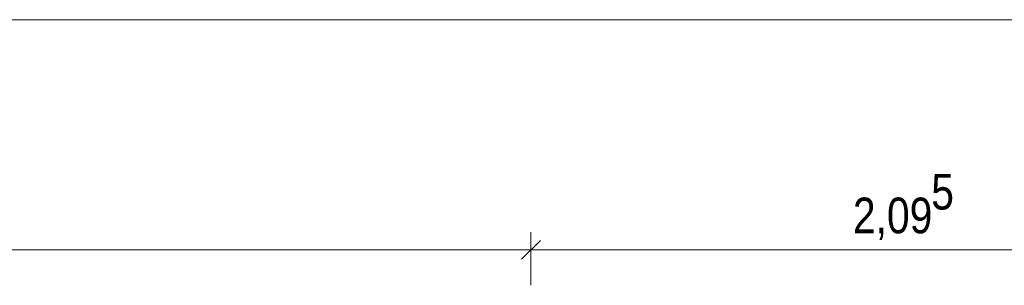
# Model space of a CAD drawing. Extents: x -620 to 300, y 62 to 1162.
# Tile 103 of 256: x -47 to 9, y 713 to 728. Entities that reach past the tile are written whole.
import ezdxf
from ezdxf.lldxf.tags import DXFTag

# ---------------------------------------------------------------- set-up
doc = ezdxf.new("R2010")
doc.units = 0
doc.layers.get('0').update_dxf_attribs({"lineweight": 13})
doc.layers.add('30 -38 konstruktive Einbauten-Mobile Trennwand', color=7, linetype='Continuous', lineweight=9, true_color=0x944cff)
doc.layers.add('70 -76 Bemaßung- 2 Allgemein', color=9, linetype='Continuous', lineweight=5, true_color=0x808080)
doc.styles.get("Standard").update_dxf_attribs({"font": 'ARIALN.TTF'})
tags = doc.linetypes.add('fein_strichliert-A06G94XS8I', pattern=[4, 1, -2, 1]).pattern_tags.tags
tags[8:9] = [DXFTag(74, 4), DXFTag(75, 0), DXFTag(340, '0'), DXFTag(46, 0.0), DXFTag(50, 0.0), DXFTag(44, 0.0), DXFTag(45, 0.0)]
tags[6:7] = [DXFTag(74, 4), DXFTag(75, 0), DXFTag(340, '0'), DXFTag(46, 0.0), DXFTag(50, 0.0), DXFTag(44, 0.0), DXFTag(45, 0.0)]
tags[4:5] = [DXFTag(74, 4), DXFTag(75, 0), DXFTag(340, '0'), DXFTag(46, 0.0), DXFTag(50, 0.0), DXFTag(44, 0.0), DXFTag(45, 0.0)]

# ---------------------------------------------------------------- blocks, each defined once
blk = doc.blocks.new('Referenz-A06G94XT8I')
at = {"layer": '30 -38 konstruktive Einbauten-Mobile Trennwand', "color": 0, "linetype": 'fein_strichliert-A06G94XS8I', "lineweight": -2, "ltscale": 0.13}
blk.add_line((-439.98, 728.453), (23.82, 728.453), dxfattribs=at)
at = {"layer": '70 -76 Bemaßung- 2 Allgemein', "color": 0, "linetype": 'Continuous', "lineweight": -2, "ltscale": 0.13}
for p, q in [((-18.08, 713.453), (-18.08, 716.453)), ((-18.08, 713.453), (-18.08, 716.453)), ((-17.549, 715.984), (-18.61, 714.923)), ((-18.61, 714.923), (-17.549, 715.984)), ((-19.14, 715.453), (-97.019, 715.453)), ((-17.58, 715.453), (-19.14, 715.453)), ((-18.58, 715.453), (-17.019, 715.453)), ((22.76, 715.453), (-17.019, 715.453))]:
    blk.add_line(p, q, dxfattribs=at)
at = {"layer": '70 -76 Bemaßung- 2 Allgemein', "color": 0, "linetype": 'Continuous', "lineweight": -2, "ltscale": 0.13, "char_height": 2.01377, "attachment_point": 1}
for s, insert in [('{\\fArial Narrow;5}', (4.537, 719.746)), ('{\\fArial Narrow;2,09}', (0.111, 718.404))]:
    blk.add_mtext(s, dxfattribs=dict(at, insert=insert))

msp = doc.modelspace()

# ---------------------------------------------------------------- block references
at = {"color": 8, "lineweight": 13, "ltscale": 0.13, "true_color": 0x808080}
msp.add_blockref('Referenz-A06G94XT8I', (0, 0), dxfattribs=at)

doc.saveas('drawing.dxf')
